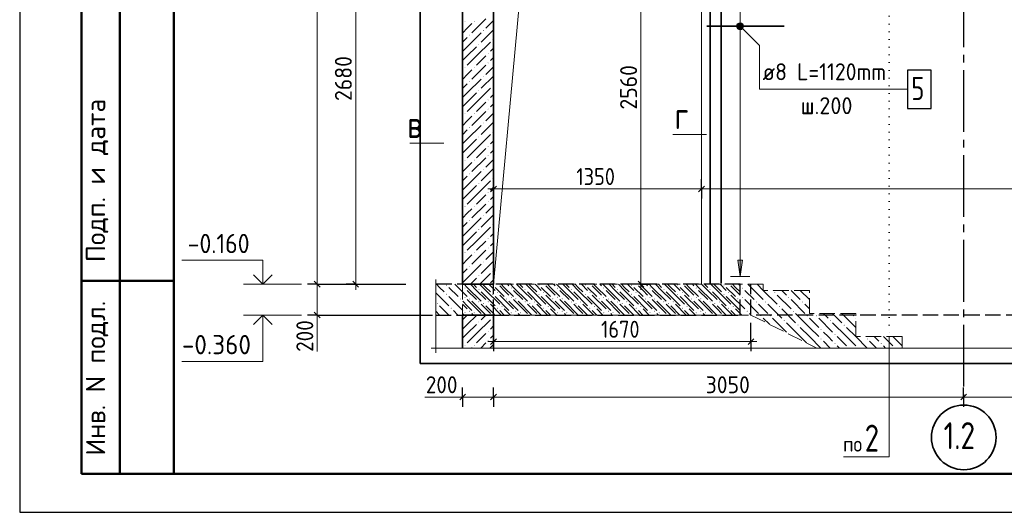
# Model space of a CAD drawing. Header units: millimetres. Extents: x 0 to 50400, y 0 to 35640.
# Tile 1 of 20: x 0 to 15330, y 0 to 7662. Entities that reach past the tile are written whole.
import ezdxf

# ---------------------------------------------------------------- set-up
doc = ezdxf.new("R2010")
doc.units = ezdxf.units.MM
for name, pattern in [('______2', [324, 240, -84]), ('______5', [1320, 960, -120, 120, -120]), ('______9', [120, 0, -120])]:
    doc.linetypes.add(name, pattern=pattern)
for name, color, linetype, lineweight in [('Standard', 7, 'Continuous', 25), ('Высотные отметки', 7, 'Continuous', 25), ('ЖБ Лестница', 52, 'Continuous', 25), ('ЖБ Перекрытие верхний уровень', 7, 'Continuous', 35), ('ЖБ Стена верхний уровень', 7, 'Continuous', 35), ('Общий02', 7, 'Continuous', 18), ('Позиционная метка линия выноска', 7, 'Continuous', 13), ('Размерная линия_ общее', 7, 'Continuous', 13), ('Сечения символ', 7, 'Continuous', 25)]:
    doc.layers.add(name, color=color, linetype=linetype, lineweight=lineweight)
for name, color, linetype, true_color in [('Оси', 7, '______5', 0x656565), ('Стена ДОП П-обр. неравн', 7, 'Continuous', 0xa0a0a0), ('Стена обрамление Г-обр.', 7, 'Continuous', 0xa0a0a0)]:
    doc.layers.add(name, color=color, linetype=linetype, true_color=true_color)
doc.layers.add('Размерная выноска', color=7, linetype='Continuous')
doc.styles.add('ISOCPEUR', font='txt')

msp = doc.modelspace()

# ---------------------------------------------------------------- hatches: boundary and pattern name
at = {"layer": 'ЖБ Лестница', "linetype": 'Continuous', "lineweight": 18, "transparency": 33554687}
for points in [[(6925, 3488), (6933, 3496), (6941, 3488), (6933, 3481)], [(7429, 3416), (7437, 3424), (7445, 3416), (7437, 3409)], [(7645, 3488), (7653, 3496), (7661, 3488), (7653, 3481)], [(8149, 3416), (8157, 3424), (8165, 3416), (8157, 3409)], [(8365, 3488), (8373, 3496), (8381, 3488), (8373, 3481)], [(8869, 3416), (8877, 3424), (8885, 3416), (8877, 3409)], [(9085, 3488), (9093, 3496), (9101, 3488), (9093, 3481)], [(9589, 3416), (9597, 3424), (9605, 3416), (9597, 3409)], [(9805, 3488), (9813, 3496), (9821, 3488), (9813, 3481)], [(10309, 3416), (10317, 3424), (10325, 3416), (10317, 3409)], [(10525, 3488), (10533, 3496), (10541, 3488), (10533, 3481)], [(11029, 3416), (11037, 3424), (11045, 3416), (11037, 3409)], [(11245, 3488), (11253, 3496), (11261, 3488), (11253, 3481)], [(11749, 3416), (11757, 3424), (11765, 3416), (11757, 3409)], [(6925, 3344), (6933, 3352), (6941, 3344), (6933, 3337)], [(7141, 3272), (7149, 3280), (7157, 3272), (7149, 3265)], [(7285, 3272), (7293, 3280), (7301, 3272), (7293, 3265)], [(7645, 3344), (7653, 3352), (7661, 3344), (7653, 3337)], [(7861, 3272), (7869, 3280), (7877, 3272), (7869, 3265)], [(8005, 3272), (8013, 3280), (8021, 3272), (8013, 3265)], [(8365, 3344), (8373, 3352), (8381, 3344), (8373, 3337)], [(8581, 3272), (8589, 3280), (8597, 3272), (8589, 3265)], [(8725, 3272), (8733, 3280), (8741, 3272), (8733, 3265)], [(9085, 3344), (9093, 3352), (9101, 3344), (9093, 3337)], [(9301, 3272), (9309, 3280), (9317, 3272), (9309, 3265)], [(9445, 3272), (9453, 3280), (9461, 3272), (9453, 3265)], [(9805, 3344), (9813, 3352), (9821, 3344), (9813, 3337)], [(10021, 3272), (10029, 3280), (10037, 3272), (10029, 3265)], [(10165, 3272), (10173, 3280), (10181, 3272), (10173, 3265)], [(10525, 3344), (10533, 3352), (10541, 3344), (10533, 3337)], [(10741, 3272), (10749, 3280), (10757, 3272), (10749, 3265)], [(10885, 3272), (10893, 3280), (10901, 3272), (10893, 3265)], [(11245, 3344), (11253, 3352), (11261, 3344), (11253, 3337)], [(11461, 3272), (11469, 3280), (11477, 3272), (11469, 3265)], [(11605, 3272), (11613, 3280), (11621, 3272), (11613, 3265)], [(11965, 3344), (11973, 3352), (11981, 3344), (11973, 3337)], [(12181, 3272), (12189, 3280), (12197, 3272), (12189, 3265)], [(6997, 3128), (7005, 3136), (7013, 3128), (7005, 3121)], [(7501, 3200), (7509, 3208), (7517, 3200), (7509, 3193)], [(7717, 3128), (7725, 3136), (7733, 3128), (7725, 3121)], [(8221, 3200), (8229, 3208), (8237, 3200), (8229, 3193)], [(8437, 3128), (8445, 3136), (8453, 3128), (8445, 3121)], [(8941, 3200), (8949, 3208), (8957, 3200), (8949, 3193)], [(9157, 3128), (9165, 3136), (9173, 3128), (9165, 3121)], [(9661, 3200), (9669, 3208), (9677, 3200), (9669, 3193)], [(9877, 3128), (9885, 3136), (9893, 3128), (9885, 3121)], [(10381, 3200), (10389, 3208), (10397, 3200), (10389, 3193)], [(10597, 3128), (10605, 3136), (10613, 3128), (10605, 3121)], [(11101, 3200), (11109, 3208), (11117, 3200), (11109, 3193)], [(11317, 3128), (11325, 3136), (11333, 3128), (11325, 3121)], [(11821, 3200), (11829, 3208), (11837, 3200), (11829, 3193)], [(12037, 3128), (12045, 3136), (12053, 3128), (12045, 3121)], [(11533, 3056), (11541, 3064), (11549, 3056), (11541, 3049)], [(11677, 3056), (11685, 3064), (11693, 3056), (11685, 3049)], [(11893, 2984), (11901, 2992), (11909, 2984), (11901, 2977)], [(12109, 2912), (12117, 2920), (12125, 2912), (12117, 2905)], [(12253, 3056), (12261, 3064), (12269, 3056), (12261, 3049)], [(12397, 3056), (12405, 3064), (12413, 3056), (12405, 3049)], [(12613, 2984), (12621, 2992), (12629, 2984), (12621, 2977)], [(12829, 2912), (12837, 2920), (12845, 2912), (12837, 2905)], [(12973, 3056), (12981, 3064), (12989, 3056), (12981, 3049)], [(11972, 2775), (11973, 2776), (11976, 2773)], [(12469, 2840), (12477, 2848), (12485, 2840), (12477, 2833)], [(12685, 2768), (12693, 2776), (12701, 2768), (12693, 2761)], [(12469, 2696), (12477, 2704), (12485, 2696), (12477, 2689)], [(12685, 2624), (12693, 2632), (12701, 2624), (12693, 2617)], [(13189, 2696), (13197, 2704), (13205, 2696), (13197, 2689)], [(13405, 2624), (13413, 2632), (13421, 2624), (13413, 2617)], [(12904, 2555), (12909, 2560), (12914, 2555)], [(13048, 2555), (13053, 2560), (13058, 2555)], [(13624, 2555), (13629, 2560), (13634, 2555)]]:
    msp.add_hatch(color=7, dxfattribs=at).paths.add_polyline_path(points, flags=16)
at = {"layer": 'ЖБ Перекрытие верхний уровень', "linetype": 'Continuous', "lineweight": 18, "transparency": 33554687}
for points in [[(6638, 3535), (6645, 3543), (6653, 3535), (6645, 3527)], [(7358, 3535), (7365, 3543), (7373, 3535), (7365, 3527)], [(8078, 3535), (8085, 3543), (8093, 3535), (8085, 3527)], [(8798, 3535), (8805, 3543), (8813, 3535), (8805, 3527)], [(9518, 3535), (9525, 3543), (9533, 3535), (9525, 3527)], [(10238, 3535), (10245, 3543), (10253, 3535), (10245, 3527)], [(10958, 3535), (10965, 3543), (10973, 3535), (10965, 3527)], [(6638, 3391), (6645, 3399), (6653, 3391), (6645, 3383)], [(7142, 3463), (7149, 3471), (7157, 3463), (7149, 3455)], [(7358, 3391), (7365, 3399), (7373, 3391), (7365, 3383)], [(7862, 3463), (7869, 3471), (7877, 3463), (7869, 3455)], [(8078, 3391), (8085, 3399), (8093, 3391), (8085, 3383)], [(8582, 3463), (8589, 3471), (8597, 3463), (8589, 3455)], [(8798, 3391), (8805, 3399), (8813, 3391), (8805, 3383)], [(9302, 3463), (9309, 3471), (9317, 3463), (9309, 3455)], [(9518, 3391), (9525, 3399), (9533, 3391), (9525, 3383)], [(10022, 3463), (10029, 3471), (10037, 3463), (10029, 3455)], [(10238, 3391), (10245, 3399), (10253, 3391), (10245, 3383)], [(10742, 3463), (10749, 3471), (10757, 3463), (10749, 3455)], [(10958, 3391), (10965, 3399), (10973, 3391), (10965, 3383)], [(6494, 3247), (6501, 3255), (6509, 3247), (6501, 3239)], [(6854, 3319), (6861, 3327), (6869, 3319), (6861, 3311)], [(6998, 3319), (7005, 3327), (7013, 3319), (7005, 3311)], [(7214, 3247), (7221, 3255), (7229, 3247), (7221, 3239)], [(7574, 3319), (7581, 3327), (7589, 3319), (7581, 3311)], [(7718, 3319), (7725, 3327), (7733, 3319), (7725, 3311)], [(7934, 3247), (7941, 3255), (7949, 3247), (7941, 3239)], [(8294, 3319), (8301, 3327), (8309, 3319), (8301, 3311)], [(8438, 3319), (8445, 3327), (8453, 3319), (8445, 3311)], [(8654, 3247), (8661, 3255), (8669, 3247), (8661, 3239)], [(9014, 3319), (9021, 3327), (9029, 3319), (9021, 3311)], [(9158, 3319), (9165, 3327), (9173, 3319), (9165, 3311)], [(9374, 3247), (9381, 3255), (9389, 3247), (9381, 3239)], [(9734, 3319), (9741, 3327), (9749, 3319), (9741, 3311)], [(9878, 3319), (9885, 3327), (9893, 3319), (9885, 3311)], [(10094, 3247), (10101, 3255), (10109, 3247), (10101, 3239)], [(10454, 3319), (10461, 3327), (10469, 3319), (10461, 3311)], [(10598, 3319), (10605, 3327), (10613, 3319), (10605, 3311)], [(10814, 3247), (10821, 3255), (10829, 3247), (10821, 3239)], [(11174, 3319), (11181, 3327), (11189, 3319), (11181, 3311)], [(6710, 3175), (6717, 3183), (6725, 3175), (6717, 3167)], [(6926, 3103), (6933, 3111), (6941, 3103), (6933, 3095)], [(7070, 3103), (7077, 3111), (7085, 3103), (7077, 3095)], [(7430, 3175), (7437, 3183), (7445, 3175), (7437, 3167)], [(7646, 3103), (7653, 3111), (7661, 3103), (7653, 3095)], [(7790, 3103), (7797, 3111), (7805, 3103), (7797, 3095)], [(8150, 3175), (8157, 3183), (8165, 3175), (8157, 3167)], [(8366, 3103), (8373, 3111), (8381, 3103), (8373, 3095)], [(8510, 3103), (8517, 3111), (8525, 3103), (8517, 3095)], [(8870, 3175), (8877, 3183), (8885, 3175), (8877, 3167)], [(9086, 3103), (9093, 3111), (9101, 3103), (9093, 3095)], [(9230, 3103), (9237, 3111), (9245, 3103), (9237, 3095)], [(9590, 3175), (9597, 3183), (9605, 3175), (9597, 3167)], [(9806, 3103), (9813, 3111), (9821, 3103), (9813, 3095)], [(9950, 3103), (9957, 3111), (9965, 3103), (9957, 3095)], [(10310, 3175), (10317, 3183), (10325, 3175), (10317, 3167)], [(10526, 3103), (10533, 3111), (10541, 3103), (10533, 3095)], [(10670, 3103), (10677, 3111), (10685, 3103), (10677, 3095)], [(11030, 3175), (11037, 3183), (11045, 3175), (11037, 3167)]]:
    msp.add_hatch(color=7, dxfattribs=at).paths.add_polyline_path(points, flags=16)
at = {"layer": 'ЖБ Стена верхний уровень', "linetype": 'Continuous', "lineweight": 18, "transparency": 33554687}
for points in [[(6927, 7639), (6933, 7645), (6939, 7639), (6933, 7633)], [(7071, 7639), (7077, 7645), (7083, 7639), (7077, 7633)], [(6999, 7423), (7005, 7429), (7011, 7423), (7005, 7417)], [(7215, 7495), (7221, 7501), (7227, 7495), (7221, 7489)], [(7143, 7279), (7149, 7285), (7155, 7279), (7149, 7273)], [(7359, 7351), (7365, 7357), (7371, 7351), (7365, 7345)], [(7287, 7135), (7293, 7141), (7299, 7135), (7293, 7129)], [(6927, 6919), (6933, 6925), (6939, 6919), (6933, 6913)], [(7071, 6919), (7077, 6925), (7083, 6919), (7077, 6913)], [(7287, 6991), (7293, 6997), (7299, 6991), (7293, 6985)], [(7215, 6775), (7221, 6781), (7227, 6775), (7221, 6769)], [(6999, 6703), (7005, 6709), (7011, 6703), (7005, 6697)], [(7359, 6631), (7365, 6637), (7371, 6631), (7365, 6625)], [(7143, 6559), (7149, 6565), (7155, 6559), (7149, 6553)], [(7287, 6415), (7293, 6421), (7299, 6415), (7293, 6409)], [(6927, 6199), (6933, 6205), (6939, 6199), (6933, 6193)], [(7071, 6199), (7077, 6205), (7083, 6199), (7077, 6193)], [(7287, 6271), (7293, 6277), (7299, 6271), (7293, 6265)], [(6999, 5983), (7005, 5989), (7011, 5983), (7005, 5977)], [(7215, 6055), (7221, 6061), (7227, 6055), (7221, 6049)], [(7143, 5839), (7149, 5845), (7155, 5839), (7149, 5833)], [(7359, 5911), (7365, 5917), (7371, 5911), (7365, 5905)], [(7287, 5695), (7293, 5701), (7299, 5695), (7293, 5689)], [(7287, 5551), (7293, 5557), (7299, 5551), (7293, 5545)], [(6927, 5479), (6933, 5485), (6939, 5479), (6933, 5473)], [(7071, 5479), (7077, 5485), (7083, 5479), (7077, 5473)], [(6999, 5263), (7005, 5269), (7011, 5263), (7005, 5257)], [(7215, 5335), (7221, 5341), (7227, 5335), (7221, 5329)], [(7143, 5119), (7149, 5125), (7155, 5119), (7149, 5113)], [(7359, 5191), (7365, 5197), (7371, 5191), (7365, 5185)], [(7287, 4975), (7293, 4981), (7299, 4975), (7293, 4969)], [(6927, 4759), (6933, 4765), (6939, 4759), (6933, 4753)], [(7071, 4759), (7077, 4765), (7083, 4759), (7077, 4753)], [(7287, 4831), (7293, 4837), (7299, 4831), (7293, 4825)], [(7215, 4615), (7221, 4621), (7227, 4615), (7221, 4609)], [(6999, 4543), (7005, 4549), (7011, 4543), (7005, 4537)], [(7359, 4471), (7365, 4477), (7371, 4471), (7365, 4465)], [(7143, 4399), (7149, 4405), (7155, 4399), (7149, 4393)], [(7287, 4255), (7293, 4261), (7299, 4255), (7293, 4249)], [(6927, 4039), (6933, 4045), (6939, 4039), (6933, 4033)], [(7071, 4039), (7077, 4045), (7083, 4039), (7077, 4033)], [(7287, 4111), (7293, 4117), (7299, 4111), (7293, 4105)], [(7215, 3895), (7221, 3901), (7227, 3895), (7221, 3889)], [(6999, 3823), (7005, 3829), (7011, 3823), (7005, 3817)], [(7143, 3679), (7149, 3685), (7155, 3679), (7149, 3673)], [(7359, 3751), (7365, 3757), (7371, 3751), (7365, 3745)], [(7143, 2959), (7149, 2965), (7155, 2959), (7149, 2953)], [(7359, 3031), (7365, 3037), (7371, 3031), (7365, 3025)], [(7287, 2815), (7293, 2821), (7299, 2815), (7293, 2809)], [(7287, 2671), (7293, 2677), (7299, 2671), (7293, 2665)], [(6927, 2599), (6933, 2605), (6939, 2599), (6933, 2593)], [(7071, 2599), (7077, 2605), (7083, 2599), (7077, 2593)]]:
    msp.add_hatch(color=7, dxfattribs=at).paths.add_polyline_path(points, flags=16)
at = {"layer": 'Общий02', "linetype": 'Continuous', "lineweight": 13, "transparency": 33554687}
msp.add_hatch(color=7, dxfattribs=at).paths.add_polyline_path([(11180, 3920), (11216, 3668), (11252, 3920)])
at = {"layer": 'Позиционная метка линия выноска', "linetype": 'Continuous', "lineweight": 13, "transparency": 33554687}
for points in [[(11178, 7523), (11230, 7613), (11164, 7547)], [(11164, 7547), (11230, 7613), (11203, 7613)], [(11164, 7547), (11203, 7613), (11164, 7575)], [(11164, 7575), (11203, 7613), (11178, 7599)], [(11178, 7523), (11255, 7599), (11230, 7613)], [(11203, 7509), (11255, 7599), (11178, 7523)], [(11203, 7509), (11268, 7575), (11255, 7599)], [(11230, 7509), (11268, 7575), (11203, 7509)], [(11230, 7509), (11268, 7547), (11268, 7575)], [(11268, 7547), (11230, 7509), (11255, 7523)]]:
    msp.add_hatch(color=7, dxfattribs=at).paths.add_polyline_path(points)

# ---------------------------------------------------------------- linework, layer by layer
at = {"layer": 'Standard', "color": 7, "linetype": 'Continuous', "lineweight": 25, "transparency": 33554687}
for p, q in [((2400, 35040), (2400, 1270)), ((7331, 4985), (7421, 5075)), ((10571, 4985), (10661, 5075)), ((5186, 3593), (5276, 3503)), ((7331, 2610), (7421, 2700)), ((11340, 2610), (11430, 2700)), ((6851, 1747), (6941, 1837)), ((7331, 1747), (7421, 1837)), ((14651, 1747), (14741, 1837))]:
    msp.add_line(p, q, dxfattribs=at)
at = {"layer": 'Standard', "color": 7, "linetype": 'Continuous', "lineweight": 50, "transparency": 33554687}
for p, q in [((960, 600), (960, 10800)), ((960, 600), (960, 10800)), ((1560, 600), (1560, 10800)), ((960, 3600), (2400, 3600)), ((2400, 600), (960, 600))]:
    msp.add_line(p, q, dxfattribs=at)
at = {"layer": 'Standard', "color": 7, "linetype": 'Continuous', "lineweight": 13, "transparency": 33554687}
for p, q in [((5231, 9961), (5231, 3548)), ((7376, 5030), (7286, 5030)), ((7376, 5030), (10616, 5030)), ((10616, 5030), (22496, 5030)), ((5231, 3548), (5231, 3458)), ((7376, 2655), (7286, 2655)), ((7376, 2655), (11385, 2655)), ((11385, 2655), (11475, 2655)), ((6896, 1792), (6806, 1792)), ((6896, 1792), (7376, 1792)), ((7376, 1792), (14696, 1792)), ((14696, 1792), (22496, 1792))]:
    msp.add_line(p, q, dxfattribs=at)
at = {"layer": 'Standard', "color": 7, "linetype": 'Continuous', "lineweight": -3, "transparency": 33554687}
for p, q in [((7376, 5030), (7376, 5180)), ((10616, 5030), (10616, 5180)), ((7376, 5030), (7376, 4880)), ((10616, 5030), (10616, 4880)), ((5231, 3548), (5081, 3548)), ((5231, 3548), (5381, 3548)), ((5231, 3548), (6010, 3548)), ((7376, 2655), (7376, 2948)), ((11385, 2655), (11385, 2948)), ((7376, 2655), (7376, 2805)), ((11385, 2655), (11385, 2805)), ((7376, 2655), (7376, 2505)), ((11385, 2655), (11385, 2505)), ((6896, 1792), (6896, 1942)), ((7376, 1792), (7376, 1942)), ((14696, 1792), (14696, 1942)), ((6896, 1792), (6896, 1642)), ((7376, 1792), (7376, 1642)), ((14696, 1792), (14696, 1642))]:
    msp.add_line(p, q, dxfattribs=at)
at = {"layer": 'Standard', "color": 7, "linetype": 'Continuous', "lineweight": 25, "transparency": 33554687}
msp.add_lwpolyline([(0, 0), (50400, 0), (50400, 35640), (0, 35640), (0, 0)], close=True, dxfattribs=at)
at = {"layer": 'Standard', "color": 7, "linetype": 'Continuous', "lineweight": 13, "transparency": 33554687}
msp.add_lwpolyline([(50400, 35640), (0, 35640), (0, 0), (50400, 0), (50400, 35640)], dxfattribs=at)
at = {"layer": 'Standard', "color": 7, "linetype": 'Continuous', "lineweight": 50, "transparency": 33554687}
msp.add_lwpolyline([(2400, 35040), (49800, 35040), (49800, 600), (2400, 600), (2400, 35040)], close=True, dxfattribs=at)
at = {"layer": 'Standard', "color": 254, "linetype": 'Continuous', "lineweight": 35, "true_color": 0xc4c4ff, "transparency": 33554687}
msp.add_lwpolyline([(6237, 2315), (24603, 2315), (24603, 15036), (6237, 15036), (6237, 2315)], dxfattribs=at)
at = {"layer": 'Высотные отметки', "color": 7, "linetype": 'Continuous', "lineweight": 35, "transparency": 33554687}
for p, q in [((3785, 3548), (3640, 3694)), ((3785, 3548), (3640, 3694)), ((3785, 3548), (3931, 3694)), ((3785, 3548), (3931, 3694)), ((3785, 3068), (3640, 2923)), ((3785, 3068), (3640, 2923)), ((3785, 3068), (3931, 2923)), ((3785, 3068), (3931, 2923))]:
    msp.add_line(p, q, dxfattribs=at)
at = {"layer": 'Высотные отметки', "color": 7, "linetype": 'Continuous', "lineweight": 13, "transparency": 33554687}
for p, q in [((4385, 3548), (3485, 3548)), ((4385, 3548), (3485, 3548)), ((4385, 3068), (3485, 3068)), ((4385, 3068), (3485, 3068))]:
    msp.add_line(p, q, dxfattribs=at)
for points in [[(3785, 3548), (3785, 3921), (2525, 3921)], [(3785, 3548), (3785, 3921), (2525, 3921)], [(3785, 3068), (3785, 2348), (2525, 2348)], [(3785, 3068), (3785, 2348), (2525, 2348)]]:
    msp.add_lwpolyline(points, dxfattribs=at)
at = {"layer": 'ЖБ Лестница', "color": 7, "linetype": '______2', "lineweight": 13, "transparency": 33554687}
for p, q in [((6896, 3548), (6896, 3068)), ((11577, 3548), (6896, 3548)), ((11577, 3452), (11577, 3548)), ((12297, 3452), (11577, 3452)), ((12297, 3092), (12297, 3452)), ((6896, 3068), (11385, 3068)), ((11385, 3068), (12411, 2555)), ((13017, 3092), (12297, 3092)), ((13017, 2732), (13017, 3092)), ((13737, 2732), (13017, 2732)), ((13737, 2555), (13737, 2732))]:
    msp.add_line(p, q, dxfattribs=at)
at = {"layer": 'ЖБ Лестница', "color": 9, "linetype": 'Continuous', "lineweight": 18, "true_color": 0xc7c7c7, "transparency": 33554687}
for p, q in [((7113, 3452), (7017, 3548)), ((7161, 3548), (7257, 3452)), ((7305, 3548), (7401, 3452)), ((7593, 3548), (7617, 3524)), ((7833, 3452), (7737, 3548)), ((7881, 3548), (7977, 3452)), ((8025, 3548), (8121, 3452)), ((8313, 3548), (8337, 3524)), ((8553, 3452), (8457, 3548)), ((8601, 3548), (8697, 3452)), ((8745, 3548), (8841, 3452)), ((9033, 3548), (9057, 3524)), ((9273, 3452), (9177, 3548)), ((9321, 3548), (9417, 3452)), ((9465, 3548), (9561, 3452)), ((9753, 3548), (9777, 3524)), ((9993, 3452), (9897, 3548)), ((10041, 3548), (10137, 3452)), ((10185, 3548), (10281, 3452)), ((10473, 3548), (10497, 3524)), ((10713, 3452), (10617, 3548)), ((10761, 3548), (10857, 3452)), ((10905, 3548), (11001, 3452)), ((11193, 3548), (11217, 3524)), ((11433, 3452), (11337, 3548)), ((6896, 3525), (6897, 3524)), ((6897, 3380), (6896, 3381)), ((6969, 3452), (7113, 3308)), ((7113, 3452), (7257, 3308)), ((7257, 3452), (7473, 3236)), ((7545, 3452), (7473, 3524)), ((7473, 3380), (7689, 3164)), ((7617, 3380), (7545, 3452)), ((7689, 3452), (7833, 3308)), ((7833, 3452), (7977, 3308)), ((7977, 3452), (8193, 3236)), ((8265, 3452), (8193, 3524)), ((8193, 3380), (8409, 3164)), ((8337, 3380), (8265, 3452)), ((8409, 3452), (8553, 3308)), ((8553, 3452), (8697, 3308)), ((8697, 3452), (8913, 3236)), ((8985, 3452), (8913, 3524)), ((8913, 3380), (9129, 3164)), ((9057, 3380), (8985, 3452)), ((9129, 3452), (9273, 3308)), ((9273, 3452), (9417, 3308)), ((9417, 3452), (9633, 3236)), ((9705, 3452), (9633, 3524)), ((9633, 3380), (9849, 3164)), ((9777, 3380), (9705, 3452)), ((9849, 3452), (9993, 3308)), ((9993, 3452), (10137, 3308)), ((10137, 3452), (10353, 3236)), ((10425, 3452), (10353, 3524)), ((10353, 3380), (10569, 3164)), ((10497, 3380), (10425, 3452)), ((10569, 3452), (10713, 3308)), ((10713, 3452), (10857, 3308)), ((10857, 3452), (11073, 3236)), ((11145, 3452), (11073, 3524)), ((11073, 3380), (11289, 3164)), ((11217, 3380), (11145, 3452)), ((11289, 3452), (11433, 3308)), ((11433, 3452), (11577, 3308)), ((11721, 3452), (11721, 3452)), ((11793, 3380), (12009, 3164)), ((11865, 3452), (11865, 3452)), ((11937, 3380), (11865, 3452)), ((12009, 3452), (12153, 3308)), ((12153, 3452), (12153, 3452)), ((12153, 3452), (12297, 3308)), ((12297, 3452), (12297, 3452)), ((12297, 3452), (12297, 3452)), ((6896, 3237), (6969, 3164)), ((6969, 3308), (7185, 3092)), ((7257, 3164), (7185, 3236)), ((7329, 3236), (7497, 3068)), ((7689, 3308), (7905, 3092)), ((7977, 3164), (7905, 3236)), ((8049, 3236), (8217, 3068)), ((8409, 3308), (8625, 3092)), ((8697, 3164), (8625, 3236)), ((8769, 3236), (8937, 3068)), ((9129, 3308), (9345, 3092)), ((9417, 3164), (9345, 3236)), ((9489, 3236), (9657, 3068)), ((9849, 3308), (10065, 3092)), ((10137, 3164), (10065, 3236)), ((10209, 3236), (10377, 3068)), ((10569, 3308), (10785, 3092)), ((10857, 3164), (10785, 3236)), ((10929, 3236), (11097, 3068)), ((11289, 3308), (11505, 3092)), ((11577, 3164), (11505, 3236)), ((11649, 3236), (11865, 3020)), ((12009, 3308), (12225, 3092)), ((12297, 3164), (12225, 3236)), ((6896, 3093), (6921, 3068)), ((7065, 3068), (7041, 3092)), ((7329, 3092), (7257, 3164)), ((7545, 3164), (7641, 3068)), ((7785, 3068), (7761, 3092)), ((8049, 3092), (7977, 3164)), ((8265, 3164), (8361, 3068)), ((8505, 3068), (8481, 3092)), ((8769, 3092), (8697, 3164)), ((8985, 3164), (9081, 3068)), ((9225, 3068), (9201, 3092)), ((9489, 3092), (9417, 3164)), ((9705, 3164), (9801, 3068)), ((9945, 3068), (9921, 3092)), ((10209, 3092), (10137, 3164)), ((10425, 3164), (10521, 3068)), ((10665, 3068), (10641, 3092)), ((10929, 3092), (10857, 3164)), ((11145, 3164), (11241, 3068)), ((11385, 3068), (11361, 3092)), ((11649, 3092), (11577, 3164)), ((11865, 3164), (12081, 2948)), ((12297, 2876), (12081, 3092)), ((12297, 3164), (12297, 3164)), ((12369, 3092), (12369, 3092)), ((12513, 3092), (12585, 3020)), ((12657, 3092), (12801, 2948)), ((13017, 2876), (12801, 3092)), ((12945, 3092), (12945, 3092)), ((11577, 3020), (11673, 2924)), ((11721, 3020), (11937, 2804)), ((12153, 2732), (11937, 2948)), ((12297, 3020), (12441, 2876)), ((12441, 3020), (12657, 2804)), ((12873, 2732), (12657, 2948)), ((13017, 3020), (13017, 3020)), ((12153, 2876), (12297, 2732)), ((12297, 2876), (12441, 2732)), ((12585, 2732), (12513, 2804)), ((13017, 2876), (13017, 2876)), ((12153, 2732), (12249, 2636)), ((12297, 2732), (12474, 2555)), ((12513, 2660), (12618, 2555)), ((12657, 2660), (12585, 2732)), ((12729, 2732), (12873, 2588)), ((12873, 2732), (13017, 2588)), ((13161, 2732), (13161, 2732)), ((13233, 2660), (13338, 2555)), ((13305, 2732), (13305, 2732)), ((13377, 2660), (13305, 2732)), ((13449, 2732), (13593, 2588)), ((13593, 2732), (13593, 2732)), ((13593, 2732), (13737, 2588)), ((13737, 2732), (13737, 2732)), ((13737, 2732), (13737, 2732)), ((12729, 2588), (12762, 2555)), ((13449, 2588), (13482, 2555))]:
    msp.add_line(p, q, dxfattribs=at)
at = {"layer": 'ЖБ Лестница', "color": 253, "linetype": '______2', "lineweight": -3, "true_color": 0xababab, "transparency": 33554687}
msp.add_line((11385, 3068), (11385, 3548), dxfattribs=at)
at = {"layer": 'ЖБ Лестница', "color": 9, "linetype": 'Continuous', "lineweight": 18, "true_color": 0xc7c7c7, "transparency": 33554687}
for points in [[(11481, 3548), (11577, 3452), (11577, 3452)], [(11577, 3452), (11577, 3452), (11793, 3236)], [(12873, 2876), (13017, 2732), (13017, 2732)], [(13017, 2732), (13017, 2732), (13194, 2555)]]:
    msp.add_lwpolyline(points, dxfattribs=at)
at = {"layer": 'ЖБ Перекрытие верхний уровень', "color": 7, "linetype": '______2', "lineweight": 25, "transparency": 33554687}
for p, q in [((7376, 3548), (6477, 3548)), ((11216, 3548), (7376, 3548)), ((11216, 3068), (11216, 3548)), ((6477, 3068), (7376, 3068)), ((7376, 3068), (11216, 3068))]:
    msp.add_line(p, q, dxfattribs=at)
at = {"layer": 'ЖБ Перекрытие верхний уровень', "color": 9, "linetype": 'Continuous', "lineweight": 18, "true_color": 0xc7c7c7, "transparency": 33554687}
for p, q in [((6537, 3499), (6488, 3548)), ((6825, 3499), (6776, 3548)), ((6920, 3548), (6969, 3499)), ((7064, 3548), (7113, 3499)), ((7257, 3499), (7208, 3548)), ((7545, 3499), (7496, 3548)), ((7640, 3548), (7689, 3499)), ((7784, 3548), (7833, 3499)), ((7977, 3499), (7928, 3548)), ((8265, 3499), (8216, 3548)), ((8360, 3548), (8409, 3499)), ((8504, 3548), (8553, 3499)), ((8697, 3499), (8648, 3548)), ((8985, 3499), (8936, 3548)), ((9080, 3548), (9129, 3499)), ((9224, 3548), (9273, 3499)), ((9417, 3499), (9368, 3548)), ((9705, 3499), (9656, 3548)), ((9800, 3548), (9849, 3499)), ((9944, 3548), (9993, 3499)), ((10137, 3499), (10088, 3548)), ((10425, 3499), (10376, 3548)), ((10520, 3548), (10569, 3499)), ((10664, 3548), (10713, 3499)), ((10857, 3499), (10808, 3548)), ((11145, 3499), (11096, 3548)), ((6477, 3415), (6681, 3211)), ((6609, 3427), (6537, 3499)), ((6681, 3499), (6825, 3355)), ((6825, 3499), (6969, 3355)), ((6969, 3499), (7185, 3283)), ((7185, 3427), (7376, 3236)), ((7329, 3427), (7257, 3499)), ((7401, 3499), (7545, 3355)), ((7545, 3499), (7689, 3355)), ((7689, 3499), (7905, 3283)), ((7905, 3427), (8121, 3211)), ((8049, 3427), (7977, 3499)), ((8121, 3499), (8265, 3355)), ((8265, 3499), (8409, 3355)), ((8409, 3499), (8625, 3283)), ((8625, 3427), (8841, 3211)), ((8769, 3427), (8697, 3499)), ((8841, 3499), (8985, 3355)), ((8985, 3499), (9129, 3355)), ((9129, 3499), (9345, 3283)), ((9345, 3427), (9561, 3211)), ((9489, 3427), (9417, 3499)), ((9561, 3499), (9705, 3355)), ((9705, 3499), (9849, 3355)), ((9849, 3499), (10065, 3283)), ((10065, 3427), (10281, 3211)), ((10209, 3427), (10137, 3499)), ((10281, 3499), (10425, 3355)), ((10425, 3499), (10569, 3355)), ((10569, 3499), (10785, 3283)), ((10785, 3427), (11001, 3211)), ((10929, 3427), (10857, 3499)), ((11001, 3499), (11145, 3355)), ((11145, 3499), (11216, 3428)), ((6681, 3355), (6897, 3139)), ((6969, 3211), (6897, 3283)), ((7041, 3283), (7256, 3068)), ((7376, 3236), (7401, 3211)), ((7401, 3355), (7617, 3139)), ((7689, 3211), (7617, 3283)), ((7761, 3283), (7976, 3068)), ((8121, 3355), (8337, 3139)), ((8409, 3211), (8337, 3283)), ((8481, 3283), (8696, 3068)), ((8841, 3355), (9057, 3139)), ((9129, 3211), (9057, 3283)), ((9201, 3283), (9416, 3068)), ((9561, 3355), (9777, 3139)), ((9849, 3211), (9777, 3283)), ((9921, 3283), (10136, 3068)), ((10281, 3355), (10497, 3139)), ((10569, 3211), (10497, 3283)), ((10641, 3283), (10856, 3068)), ((11001, 3355), (11216, 3140)), ((6477, 3127), (6536, 3068)), ((6537, 3211), (6680, 3068)), ((6824, 3068), (6753, 3139)), ((7041, 3139), (6969, 3211)), ((7257, 3211), (7376, 3092)), ((7376, 3092), (7400, 3068)), ((7544, 3068), (7473, 3139)), ((7761, 3139), (7689, 3211)), ((7977, 3211), (8120, 3068)), ((8264, 3068), (8193, 3139)), ((8481, 3139), (8409, 3211)), ((8697, 3211), (8840, 3068)), ((8984, 3068), (8913, 3139)), ((9201, 3139), (9129, 3211)), ((9417, 3211), (9560, 3068)), ((9704, 3068), (9633, 3139)), ((9921, 3139), (9849, 3211)), ((10137, 3211), (10280, 3068)), ((10424, 3068), (10353, 3139)), ((10641, 3139), (10569, 3211)), ((10857, 3211), (11000, 3068)), ((11144, 3068), (11073, 3139))]:
    msp.add_line(p, q, dxfattribs=at)
at = {"layer": 'ЖБ Стена верхний уровень', "color": 7, "linetype": 'Continuous', "lineweight": 35, "transparency": 33554687}
for p, q in [((6896, 10532), (6896, 3548)), ((7376, 3548), (7376, 10532)), ((6896, 3548), (7376, 3548)), ((6896, 3068), (6896, 2555)), ((7376, 3068), (6896, 3068)), ((7376, 2555), (7376, 3068))]:
    msp.add_line(p, q, dxfattribs=at)
at = {"layer": 'ЖБ Стена верхний уровень', "color": 7, "linetype": 'Continuous', "lineweight": 18, "transparency": 33554687}
msp.add_line((10616, 3548), (10616, 9692), dxfattribs=at)
at = {"layer": 'ЖБ Стена верхний уровень', "color": 251, "linetype": 'Continuous', "lineweight": 18, "true_color": 0x494949, "transparency": 33554687}
for p, q in [((7257, 7675), (7041, 7459)), ((6897, 7603), (6896, 7602)), ((6897, 7459), (6969, 7531)), ((6969, 7531), (7041, 7603)), ((7376, 7650), (7257, 7531)), ((6969, 7387), (6896, 7314)), ((6969, 7243), (7185, 7459)), ((7376, 7506), (7185, 7315)), ((6969, 7243), (6896, 7170)), ((7113, 7243), (6969, 7099)), ((7113, 7099), (7329, 7315)), ((7376, 7218), (7329, 7171)), ((6969, 7099), (6896, 7026)), ((7113, 7099), (6969, 6955)), ((7257, 7099), (7113, 6955)), ((7329, 7027), (7376, 7074)), ((7257, 6955), (7041, 6739)), ((7376, 6930), (7257, 6811)), ((6897, 6883), (6896, 6882)), ((6897, 6739), (6969, 6811)), ((6969, 6811), (7041, 6883)), ((7376, 6786), (7185, 6595)), ((6969, 6667), (6896, 6594)), ((6969, 6523), (7185, 6739)), ((7113, 6379), (7329, 6595)), ((6969, 6523), (6896, 6450)), ((7113, 6523), (6969, 6379)), ((7376, 6498), (7329, 6451)), ((6969, 6379), (6896, 6306)), ((7113, 6379), (6969, 6235)), ((7257, 6379), (7113, 6235)), ((7329, 6307), (7376, 6354)), ((6897, 6163), (6896, 6162)), ((6969, 6091), (7041, 6163)), ((7257, 6235), (7041, 6019)), ((7376, 6210), (7257, 6091)), ((6897, 6019), (6969, 6091)), ((6969, 5803), (7185, 6019)), ((7376, 6066), (7185, 5875)), ((6969, 5947), (6896, 5874)), ((7113, 5659), (7329, 5875)), ((6969, 5803), (6896, 5730)), ((7113, 5803), (6969, 5659)), ((7376, 5778), (7329, 5731)), ((6969, 5659), (6896, 5586)), ((7113, 5659), (6969, 5515)), ((7257, 5659), (7113, 5515)), ((7329, 5587), (7376, 5634)), ((6897, 5443), (6896, 5442)), ((6897, 5299), (6969, 5371)), ((6969, 5371), (7041, 5443)), ((7257, 5515), (7041, 5299)), ((7376, 5490), (7257, 5371)), ((6969, 5227), (6896, 5154)), ((6969, 5083), (7185, 5299)), ((7376, 5346), (7185, 5155)), ((6969, 5083), (6896, 5010)), ((7113, 5083), (6969, 4939)), ((7113, 4939), (7329, 5155)), ((6969, 4939), (6896, 4866)), ((7113, 4939), (6969, 4795)), ((7257, 4939), (7113, 4795)), ((7376, 5058), (7329, 5011)), ((7329, 4867), (7376, 4914)), ((7257, 4795), (7041, 4579)), ((7376, 4770), (7257, 4651)), ((6897, 4723), (6896, 4722)), ((6897, 4579), (6969, 4651)), ((6969, 4651), (7041, 4723)), ((7376, 4626), (7185, 4435)), ((6969, 4507), (6896, 4434)), ((6969, 4363), (7185, 4579)), ((6969, 4363), (6896, 4290)), ((7113, 4363), (6969, 4219)), ((7113, 4219), (7329, 4435)), ((7376, 4338), (7329, 4291)), ((6969, 4219), (6896, 4146)), ((7113, 4219), (6969, 4075)), ((7257, 4219), (7113, 4075)), ((7329, 4147), (7376, 4194)), ((6897, 4003), (6896, 4002)), ((6969, 3931), (7041, 4003)), ((7257, 4075), (7041, 3859)), ((7376, 4050), (7257, 3931)), ((6897, 3859), (6969, 3931)), ((6969, 3643), (7185, 3859)), ((7376, 3906), (7185, 3715)), ((6969, 3787), (6896, 3714)), ((7163, 3548), (7329, 3715)), ((6969, 3643), (6896, 3570)), ((7113, 3643), (7019, 3548)), ((7376, 3618), (7329, 3571)), ((6969, 3067), (6896, 2994)), ((6969, 2923), (7115, 3068)), ((7259, 3068), (7185, 2995)), ((6969, 2923), (6896, 2850)), ((7113, 2923), (6969, 2779)), ((7113, 2779), (7329, 2995)), ((6969, 2779), (6896, 2706)), ((7113, 2779), (6969, 2635)), ((7257, 2779), (7113, 2635)), ((7376, 2898), (7329, 2851)), ((7257, 2635), (7178, 2555)), ((7376, 2610), (7322, 2555)), ((7329, 2707), (7376, 2754)), ((6897, 2563), (6896, 2562)), ((7034, 2555), (7041, 2563))]:
    msp.add_line(p, q, dxfattribs=at)
at = {"layer": 'ЖБ Стена верхний уровень', "color": 253, "linetype": '______2', "lineweight": -3, "true_color": 0xababab, "transparency": 33554687}
for p, q in [((4700, 3548), (5495, 3548)), ((7376, 3068), (7376, 3548)), ((16568, 3068), (11385, 3068))]:
    msp.add_line(p, q, dxfattribs=at)
at = {"layer": 'Общий02', "color": 251, "linetype": 'Continuous', "lineweight": 13, "true_color": 0x494949, "transparency": 33554687}
for p, q in [((11216, 9692), (11216, 3668)), ((11252, 3920), (11180, 3920)), ((11180, 3920), (11216, 3668)), ((11216, 3920), (11216, 3938)), ((11216, 3668), (11252, 3920)), ((11366, 3668), (11066, 3668)), ((11216, 3668), (11216, 3668)), ((11216, 3668), (11216, 3668)), ((11216, 3668), (11216, 3668))]:
    msp.add_line(p, q, dxfattribs=at)
at = {"layer": 'Оси', "color": 8, "linetype": '______5', "lineweight": -3, "transparency": 33554687}
msp.add_line((14696, 14796), (14696, 1735), dxfattribs=at)
at = {"layer": 'Оси', "color": 7, "linetype": 'Continuous', "lineweight": 35, "transparency": 33554687}
msp.add_circle((14699, 1165), 503, dxfattribs=at)
at = {"layer": 'Позиционная метка линия выноска', "color": 7, "linetype": 'Continuous', "lineweight": 13, "transparency": 33554687}
for p, q in [((11178, 7599), (11178, 7599)), ((11178, 7523), (11178, 7523)), ((11255, 7599), (11255, 7599)), ((11255, 7523), (11255, 7523)), ((10167, 5879), (10695, 5879)), ((6073, 5741), (6601, 5741))]:
    msp.add_line(p, q, dxfattribs=at)
msp.add_lwpolyline([(13821, 6580), (11517, 6580), (11517, 7260), (11216, 7561)], dxfattribs=at)
msp.add_circle((11216, 7561), 54, dxfattribs=at)
at = {"layer": 'Размерная выноска', "color": 253, "linetype": 'Continuous', "lineweight": 13, "true_color": 0xa0a0a0, "transparency": 33554687}
msp.add_line((7376, 3548), (7865, 8834), dxfattribs=at)
at = {"layer": 'Размерная выноска', "color": 7, "linetype": 'Continuous', "lineweight": 13, "transparency": 33554687}
for p, q in [((6477, 2996), (6477, 3620)), ((4631, 3068), (4631, 2500)), ((6477, 2483), (6477, 3140)), ((6968, 2555), (6405, 2555)), ((7448, 2555), (6824, 2555)), ((12483, 2555), (7304, 2555)), ((13809, 2555), (12339, 2555)), ((22568, 2555), (13665, 2555)), ((6896, 1792), (6308, 1792))]:
    msp.add_line(p, q, dxfattribs=at)
at = {"layer": 'Размерная линия_ общее', "color": 7, "linetype": 'Continuous', "lineweight": 13, "transparency": 33554687}
for p, q in [((4631, 13292), (4631, 3548)), ((4631, 3548), (4631, 3068)), ((9672, 3548), (9672, 3458)), ((4631, 3068), (4631, 2978))]:
    msp.add_line(p, q, dxfattribs=at)
at = {"layer": 'Размерная линия_ общее', "color": 7, "linetype": 'Continuous', "lineweight": -3, "transparency": 33554687}
for p, q in [((4631, 3548), (4481, 3548)), ((4631, 3548), (4781, 3548)), ((4631, 3548), (5663, 3548)), ((9672, 3548), (9522, 3548)), ((9672, 3548), (9822, 3548)), ((4631, 3068), (4481, 3068)), ((4631, 3068), (4781, 3068)), ((4631, 3068), (6427, 3068))]:
    msp.add_line(p, q, dxfattribs=at)
at = {"layer": 'Размерная линия_ общее', "color": 7, "linetype": 'Continuous', "lineweight": 25, "transparency": 33554687}
for p, q in [((4586, 3593), (4676, 3503)), ((9717, 3503), (9627, 3593)), ((4586, 3113), (4676, 3023))]:
    msp.add_line(p, q, dxfattribs=at)
at = {"layer": 'Размерная линия_ общее', "color": 7, "linetype": 'Continuous', "lineweight": 13, "transparency": 33554687}
msp.add_lwpolyline([(9672, 3548), (9672, 6166), (9672, 6166), (9672, 9692)], dxfattribs=at)
at = {"layer": 'Сечения символ', "color": 7, "linetype": '______9', "lineweight": 13, "transparency": 33554687}
msp.add_line((13535, 13720), (13535, 2722), dxfattribs=at)
at = {"layer": 'Сечения символ', "color": 7, "linetype": 'Continuous', "lineweight": 13, "transparency": 33554687}
msp.add_lwpolyline([(13535, 2722), (13535, 861), (12827, 861)], dxfattribs=at)
at = {"layer": 'Стена ДОП П-обр. неравн', "color": 7, "linetype": 'Continuous', "lineweight": 35, "transparency": 33554687}
msp.add_line((10698, 7561), (11902, 7561), dxfattribs=at)
at = {"layer": 'Стена ДОП П-обр. неравн', "color": 7, "linetype": 'Continuous', "lineweight": 25, "transparency": 33554687}
msp.add_lwpolyline([(13821, 6280), (14193, 6280), (14193, 6880), (13821, 6880), (13821, 6280)], dxfattribs=at)
at = {"layer": 'Стена обрамление Г-обр.', "color": 7, "linetype": 'Continuous', "lineweight": 35, "transparency": 33554687}
for p, q in [((10751, 3563), (10751, 11118)), ((10751, 3563), (10751, 11118)), ((10919, 3563), (10919, 11118)), ((10919, 3563), (10919, 11118))]:
    msp.add_line(p, q, dxfattribs=at)

# ---------------------------------------------------------------- texts
at = {"layer": 'Standard', "color": 7, "linetype": 'Continuous', "lineweight": 25, "transparency": 33554687, "insert": (5171, 6398), "char_height": 264, "width": 861.71, "attachment_point": 7, "rotation": 90, "style": 'ISOCPEUR'}
msp.add_mtext('\\W0.93;2680', dxfattribs=at)
at = {"layer": 'Standard', "color": 7, "linetype": 'Continuous', "lineweight": 50, "transparency": 33554687, "char_height": 300, "attachment_point": 7, "rotation": 90, "style": 'ISOCPEUR'}
for s, insert, width in [('\\A1;{\\fISOCPEUR|i0|b0;\\H300.000000;\\W1.000000;\\C7;Подп. и дата}\\P', (1379, 3891), 2636.47), ('\\A1;{\\fISOCPEUR|i0|b0;\\H300.000000;\\W1.000000;\\C7;Инв. N подл.}\\P', (1379, 881), 2426.15)]:
    msp.add_mtext(s, dxfattribs=dict(at, insert=insert, width=width))
at = {"layer": 'Standard', "color": 7, "linetype": 'Continuous', "lineweight": 25, "transparency": 33554687, "char_height": 264, "attachment_point": 7, "style": 'ISOCPEUR'}
for s, insert, width in [('\\W0.87;1350', (8666, 5090), 800.28), ('\\W0.87;1670', (9051, 2715), 800.28), ('\\W0.91;200', (6323, 1852), 674.38), ('\\W0.93;3050', (10680, 1852), 861.71)]:
    msp.add_mtext(s, dxfattribs=dict(at, insert=insert, width=width))
at = {"layer": 'Высотные отметки', "color": 7, "linetype": 'Continuous', "lineweight": 25, "transparency": 33554687, "char_height": 300, "attachment_point": 7, "style": 'ISOCPEUR'}
for s, insert, width in [('\\W0.90;-0.160', (2615, 4031), 1214.12), ('\\W0.95;-0.360', (2525, 2458), 1281.44)]:
    msp.add_mtext(s, dxfattribs=dict(at, insert=insert, width=width))
at = {"layer": 'Оси', "color": 7, "linetype": 'Continuous', "lineweight": 35, "transparency": 33554687, "insert": (14384, 982), "char_height": 420, "width": 795.3, "attachment_point": 7, "style": 'ISOCPEUR'}
msp.add_mtext('\\W0.79;1.2', dxfattribs=at)
at = {"layer": 'Размерная линия_ общее', "color": 7, "linetype": 'Continuous', "lineweight": 25, "transparency": 33554687, "char_height": 264, "attachment_point": 7, "rotation": 90, "style": 'ISOCPEUR'}
for s, insert, width in [('\\W0.93;2560', (9612, 6264), 861.71), ('\\W0.91;200', (4571, 2495), 674.39)]:
    msp.add_mtext(s, dxfattribs=dict(at, insert=insert, width=width))
at = {"layer": 'Сечения символ', "color": 7, "linetype": 'Continuous', "lineweight": 35, "transparency": 33554687, "char_height": 420, "width": 456.98, "attachment_point": 7, "style": 'ISOCPEUR'}
for s, insert in [('\\W0.78;в', (6035, 5823)), ('\\W0.78;г', (10197, 5961))]:
    msp.add_mtext(s, dxfattribs=dict(at, insert=insert))
at = {"layer": 'Сечения символ', "color": 7, "linetype": 'Continuous', "lineweight": 18, "transparency": 33554687, "attachment_point": 7, "style": 'ISOCPEUR'}
for s, insert, char_height, width in [('\\W0.78;2', (13156, 943), 420, 456.96), ('\\W0.87;по', (12820, 943), 240, 440.65)]:
    msp.add_mtext(s, dxfattribs=dict(at, insert=insert, char_height=char_height, width=width))
at = {"layer": 'Стена ДОП П-обр. неравн', "color": 7, "linetype": 'Continuous', "lineweight": 13, "transparency": 33554687, "attachment_point": 7, "style": 'ISOCPEUR'}
for s, insert, char_height, width in [('\\W0.93;ø8 L=1120mm ', (11565, 6721), 264, 2339.97), ('\\W0.78;5', (13881, 6412), 360, 391.69), ('\\W0.95;ш.200 ', (12159, 6193), 264, 1154.56)]:
    msp.add_mtext(s, dxfattribs=dict(at, insert=insert, char_height=char_height, width=width))

doc.saveas('drawing.dxf')
